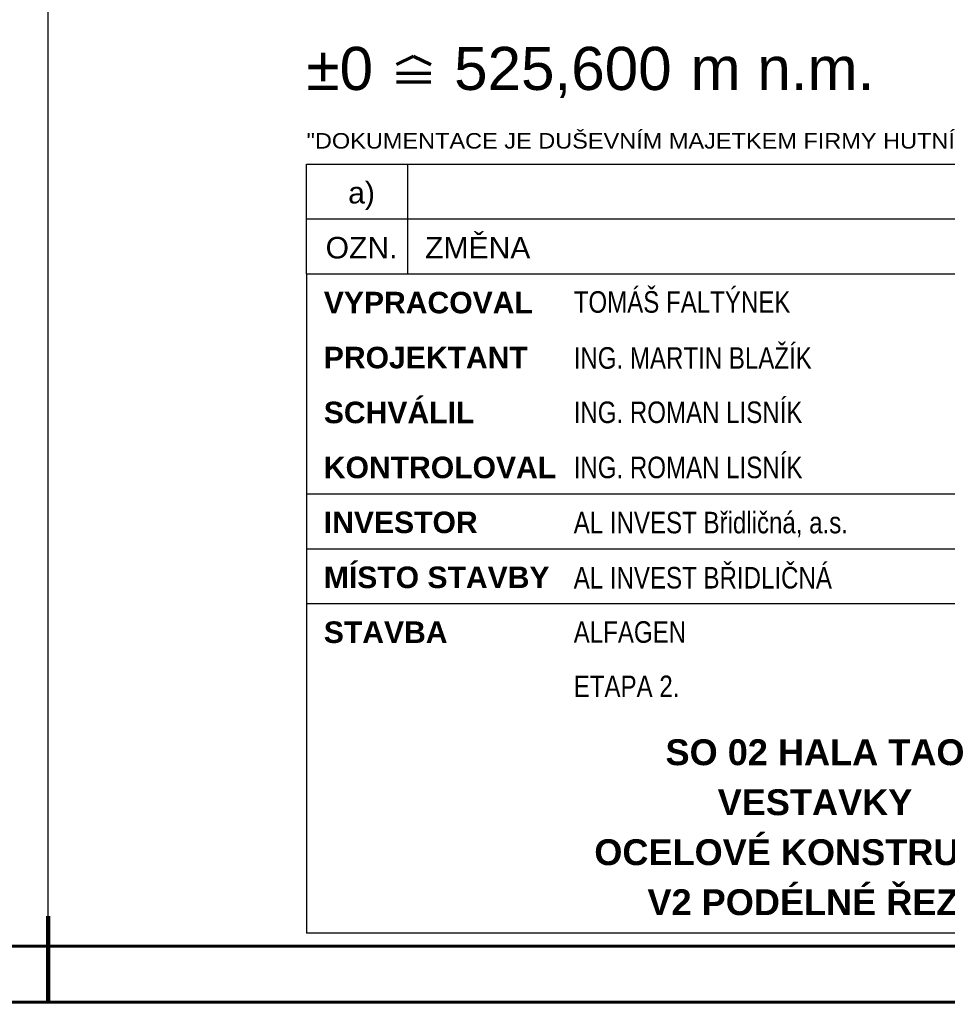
# Paper-space layout 'Layout1' of a CAD drawing. Extents: x -2 to 1033, y -36 to 596.
# Tile 56 of 86: x 628 to 735, y 0 to 114. Entities that reach past the tile are written whole.
import ezdxf
from ezdxf.enums import TextEntityAlignment as Align

# ---------------------------------------------------------------- set-up
doc = ezdxf.new("R2010")
doc.units = 0
doc.layers.get('DEFPOINTS').update_dxf_attribs({"color": 132, "linetype": 'CONTINUOUS'})
doc.layers.add('RAMECEK_HP', color=251, linetype='CONTINUOUS')
doc.layers.add('RAZITKO_HP', color=222, linetype='CONTINUOUS')
doc.styles.add('RAZITKO_HP_ARIAL', font='arial.ttf')
doc.styles.add('RAZITKO_HP_ARIAL_B', font='arialbd.ttf')
doc.styles.add('RAZITKO_HP_ARIAL_N', font='arial.ttf', dxfattribs={"width": 0.8})
doc.styles.add('ROMANS', font='romans.shx', dxfattribs={"width": 0.8})

# ---------------------------------------------------------------- blocks, each defined once
blk = doc.blocks.new('*U6')
at = {"layer": 'DEFPOINTS'}
blk.add_lwpolyline([(841, 0), (631, 0), (631, 297), (841, 297)], close=True, dxfattribs=at)
at = {"layer": 'RAMECEK_HP', "lineweight": 35, "const_width": 0.35}
for points in [[(0, 594), (0, 0), (841, 0), (841, 594)], [(6.5, 587.5), (6.5, 6.5), (834.5, 6.5), (834.5, 587.5)]]:
    blk.add_lwpolyline(points, close=True, dxfattribs=at)
at = {"layer": 'RAMECEK_HP', "lineweight": 50, "const_width": 0.5}
blk.add_lwpolyline([(631, 0), (631, 10)], dxfattribs=at)
blk.add_lwpolyline([(631, 0), (631, 10)], dxfattribs=at)
at = {"layer": 'DEFPOINTS', "style": 'ROMANS', "width": 0.8}
blk.add_attdef('TISK', text='', height=10, dxfattribs=at).set_placement((841, -33), align=Align.RIGHT)
blk = doc.blocks.new('0_HP')
at = {"layer": 'RAZITKO_HP', "lineweight": 70}
for p, q in [((-166.58, 105.79), (-164.58, 106.79)), ((-164.58, 106.79), (-162.58, 105.79)), ((-166.58, 104.79), (-162.58, 104.79)), ((-166.58, 103.79), (-162.58, 103.79))]:
    blk.add_line(p, q, dxfattribs=at)
at = {"layer": 'RAZITKO_HP', "lineweight": 70, "style": 'RAZITKO_HP_ARIAL'}
blk.add_text('%%P0', height=5, dxfattribs=at).set_placement((-177, 102.85))
blk = doc.blocks.new('text_HP')
at = {"layer": 'RAZITKO_HP', "lineweight": 25}
blk.add_line((-177, 94.25), (-5, 94.25), dxfattribs=at)
at = {"layer": 'RAZITKO_HP', "lineweight": 18, "style": 'RAZITKO_HP_ARIAL', "width": 1.085}
blk.add_text('"DOKUMENTACE JE DUŠEVNÍM MAJETKEM FIRMY HUTNÍ PROJEKT Frýdek-Místek a.s. A NESMÍ BÝT POUŽITA BEZ JEJÍHO VĚDOMÍ."', height=1.8, dxfattribs=at).set_placement((-177, 96.05))
blk = doc.blocks.new('A$C6708c527')
at = {"layer": 'RAZITKO_HP', "lineweight": 25}
for p, q in [((-180, 90.88), (-180, 97.25)), ((-168.25, 90.88), (-168.25, 97.25)), ((-180, 90.88), (-8, 90.88)), ((-180, 84.5), (-180, 90.88)), ((-168.25, 84.5), (-168.25, 90.88)), ((-180, 84.5), (-63, 84.5)), ((-180, 84.5), (-180, 8)), ((-180, 59), (-63, 59)), ((-180, 52.62), (-63, 52.62)), ((-180, 46.25), (-63, 46.25)), ((-63, 8), (-180, 8))]:
    blk.add_line(p, q, dxfattribs=at)
at = {"layer": 'RAZITKO_HP'}
for name in ['0_HP', 'text_HP']:
    blk.add_blockref(name, (-3, 3), dxfattribs=at)
at = {"layer": 'RAZITKO_HP', "lineweight": 70, "style": 'RAZITKO_HP_ARIAL'}
for s, p in [('525,600', (-162.88, 105.85)), ('m n.m.', (-135.45, 105.85))]:
    blk.add_text(s, height=5, dxfattribs=at).set_placement(p)
at = {"layer": 'RAZITKO_HP', "lineweight": 25, "style": 'RAZITKO_HP_ARIAL'}
for s, p in [('a)', (-173.62, 92.68)), ('OZN.', (-173.62, 86.3))]:
    blk.add_text(s, height=2.5, dxfattribs=at).set_placement(p, align=Align.CENTER)
blk.add_text('ZMĚNA', height=2.5, dxfattribs=at).set_placement((-166.25, 86.3))
at = {"layer": 'RAZITKO_HP', "lineweight": 35, "style": 'RAZITKO_HP_ARIAL_B'}
for s, p in [('VYPRACOVAL', (-178, 79.93)), ('PROJEKTANT', (-178, 73.55)), ('SCHVÁLIL', (-178, 67.18)), ('KONTROLOVAL', (-178, 60.8)), ('INVESTOR', (-178, 54.43)), ('MÍSTO STAVBY', (-178, 48.05)), ('STAVBA', (-178, 41.68))]:
    blk.add_text(s, height=2.5, dxfattribs=at).set_placement(p)
at = {"layer": 'RAZITKO_HP', "style": 'RAZITKO_HP_ARIAL_N', "width": 0.8}
for s, p in [('TOMÁŠ FALTÝNEK', (-149, 80)), ('ING. MARTIN BLAŽÍK', (-149, 73.5)), ('ING. ROMAN LISNÍK', (-149, 67.2)), ('ING. ROMAN LISNÍK', (-149, 60.8)), ('AL INVEST Břidličná, a.s.', (-149, 54.4)), ('AL INVEST BŘIDLIČNÁ', (-149, 48)), ('ALFAGEN', (-149, 41.7)), ('ETAPA 2.', (-149, 35.4))]:
    blk.add_text(s, height=2.5, dxfattribs=at).set_placement(p)
at = {"layer": 'RAZITKO_HP', "style": 'RAZITKO_HP_ARIAL_B'}
for s, p in [('SO 02 HALA TAO', (-121, 29)), ('VESTAVKY', (-121, 23.2)), ('OCELOVÉ KONSTRUKCE', (-121, 17.4)), ('V2 PODÉLNÉ ŘEZY', (-121, 11.6))]:
    blk.add_text(s, height=3, dxfattribs=at).set_placement(p, align=Align.MIDDLE_CENTER)

psp = doc.layouts.get("Layout1")

# ---------------------------------------------------------------- block references
at = {"layer": 'RAMECEK_HP'}
psp.add_blockref('*U6', (0, 0), dxfattribs=at)
at = {"layer": 'RAZITKO_HP'}
psp.add_blockref('A$C6708c527', (841, 0), dxfattribs=at)

doc.saveas('drawing.dxf')
